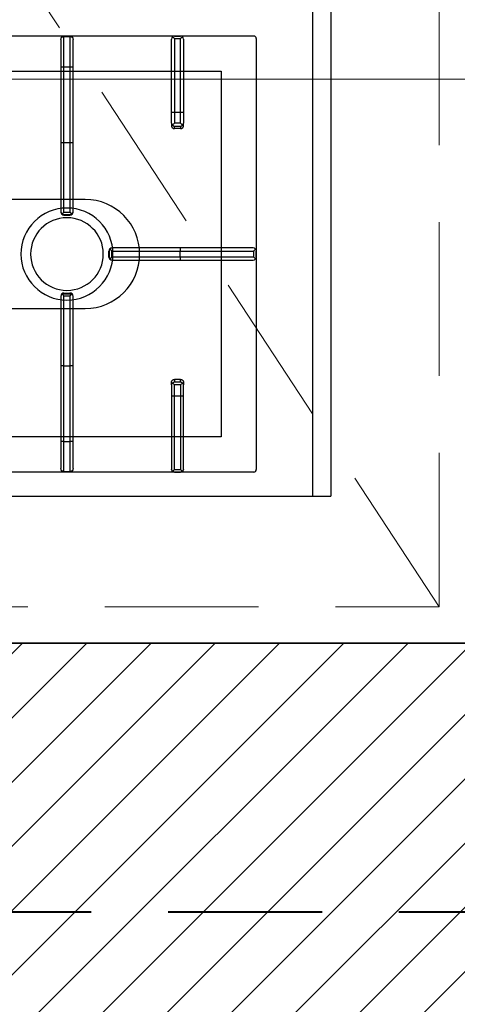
# Model space of a CAD drawing. Header units: millimetres. Extents: x -740 to 33545, y -26688 to 22494.
# Tile 93 of 256: x 9236 to 9272, y 10373 to 10454. Entities that reach past the tile are written whole.
import ezdxf

# ---------------------------------------------------------------- set-up
doc = ezdxf.new("R2010")
doc.units = ezdxf.units.MM
doc.header["$MEASUREMENT"] = 0
doc.linetypes.add('DASHED', pattern=[19.05, 12.7, -6.35])
doc.layers.get('Defpoints').update_dxf_attribs({"color": 252})
for name, color, linetype, lineweight in [('_IS_POZA_ZAKRESEM', 2, 'DASHED', 40), ('A_istniejące ściany', 252, 'Continuous', 35), ('A_wyposażenie', 252, 'Continuous', 9), ('l.wypełnien', 252, 'Continuous', 5), ('wymiarowanie', 252, 'Continuous', 9)]:
    doc.layers.add(name, color=color, linetype=linetype, lineweight=lineweight)
doc.layers.add('PQ_200_2D', color=252, linetype='Continuous')
doc.layers.add('PQ_204_2D', color=252, linetype='Continuous')
doc.styles.add('styl2', font='simplex.shx')
doc.dimstyles.new('Skala 1-50', dxfattribs={"dimtxt": 12, "dimasz": 5, "dimexe": 1, "dimexo": 1, "dimgap": 1.5, "dimtad": 1, "dimdec": 1, "dimrnd": 0.5, "dimtxsty": 'styl2', "dimblk": 'ARCHTICK', "dimcen": 5, "dimadec": 0, "dimazin": 0, "dimtfac": 1, "dimtdec": 1, "dimtmove": 1, "dimatfit": 3, "dimldrblk": 'ARCHTICK', "dimfxl": 0, "dimlwd": -1, "dimlwe": -1, "dimarcsym": 0})

# ---------------------------------------------------------------- blocks, each defined once
blk = doc.blocks.new('dfghbnj')
at = {"layer": 'PQ_200_2D', "color": 8}
for p, q in [((5968.38, -17005.72), (5968.38, -17660.72)), ((5968.38, -17660.72), (5968.38, -17720.72)), ((5168.38, -17720.72), (5968.38, -17720.72))]:
    blk.add_line(p, q, dxfattribs=at)
at = {"layer": 'PQ_204_2D', "color": 8}
for p, q in [((5588.38, -17657.22), (5588.38, -17091.22)), ((5948.38, -17657.22), (5948.38, -17091.22)), ((5588.69, -17500.47), (5588.69, -17505.47)), ((5613.69, -17500.47), (5588.69, -17500.47)), ((5591.19, -17497.97), (5613.69, -17497.97)), ((5613.69, -17497.97), (5613.69, -17500.47)), ((5613.69, -17497.97), (5676.14, -17497.97)), ((5613.69, -17500.47), (5613.69, -17505.47)), ((5676.19, -17500.47), (5613.69, -17500.47)), ((5676.14, -17497.97), (5733.27, -17497.97)), ((5676.19, -17500.47), (5676.19, -17505.47)), ((5733.83, -17500.47), (5676.19, -17500.47)), ((5733.27, -17497.97), (5733.69, -17497.97)), ((5733.83, -17500.47), (5733.83, -17505.47)), ((5735.64, -17499.87), (5735.64, -17506.06)), ((5735.74, -17500.47), (5735.74, -17505.47)), ((5736.19, -17500.47), (5735.74, -17500.47)), ((5736.19, -17500.47), (5736.19, -17505.47)), ((5800.56, -17500.47), (5800.56, -17505.47)), ((5801.01, -17500.47), (5800.56, -17500.47)), ((5801.01, -17500.47), (5801.01, -17505.47)), ((5801.11, -17499.87), (5801.11, -17506.06)), ((5802.92, -17500.47), (5802.92, -17505.47)), ((5860.56, -17500.47), (5802.92, -17500.47)), ((5803.06, -17497.97), (5803.48, -17497.97)), ((5803.48, -17497.97), (5860.62, -17497.97)), ((5860.56, -17500.47), (5860.56, -17505.47)), ((5923.06, -17500.47), (5860.56, -17500.47)), ((5860.62, -17497.97), (5923.06, -17497.97)), ((5923.06, -17500.47), (5923.06, -17497.97)), ((5923.06, -17497.97), (5945.56, -17497.97)), ((5923.06, -17500.47), (5923.06, -17505.47)), ((5948.06, -17500.47), (5923.06, -17500.47)), ((5948.06, -17500.47), (5948.06, -17505.47)), ((5588.69, -17505.47), (5613.69, -17505.47)), ((5613.69, -17507.97), (5591.19, -17507.97)), ((5613.69, -17505.47), (5676.19, -17505.47)), ((5613.69, -17505.47), (5613.69, -17507.97)), ((5676.14, -17507.97), (5613.69, -17507.97)), ((5733.27, -17507.97), (5676.14, -17507.97)), ((5676.19, -17505.47), (5733.83, -17505.47)), ((5733.69, -17507.97), (5733.27, -17507.97)), ((5735.74, -17505.47), (5736.19, -17505.47)), ((5800.56, -17505.47), (5801.01, -17505.47)), ((5802.92, -17505.47), (5860.56, -17505.47)), ((5803.48, -17507.97), (5803.06, -17507.97)), ((5860.62, -17507.97), (5803.48, -17507.97)), ((5860.56, -17505.47), (5923.06, -17505.47)), ((5923.06, -17507.97), (5860.62, -17507.97)), ((5923.06, -17507.97), (5923.06, -17505.47)), ((5923.06, -17505.47), (5948.06, -17505.47)), ((5945.56, -17507.97), (5923.06, -17507.97)), ((5763.38, -17540.57), (5763.38, -17540.15)), ((5763.38, -17596.46), (5763.38, -17540.57)), ((5765.88, -17537.65), (5765.88, -17538.1)), ((5770.88, -17537.65), (5765.88, -17537.65)), ((5770.88, -17538.1), (5765.88, -17538.1)), ((5765.88, -17540.01), (5765.88, -17596.4)), ((5770.88, -17540.01), (5765.88, -17540.01)), ((5770.88, -17538.1), (5770.88, -17537.65)), ((5770.88, -17596.4), (5770.88, -17540.01)), ((5773.38, -17540.15), (5773.38, -17540.57)), ((5773.38, -17540.57), (5773.38, -17596.46)), ((5588.38, -17591.72), (5588.38, -17596.72)), ((5588.38, -17591.72), (5588.38, -17596.72)), ((5590.37, -17591.72), (5590.37, -17596.72)), ((5590.37, -17591.72), (5651.19, -17591.72)), ((5651.14, -17589.22), (5590.85, -17589.22)), ((5660.28, -17589.22), (5651.14, -17589.22)), ((5651.19, -17591.72), (5651.19, -17596.72)), ((5651.19, -17591.72), (5660.39, -17591.72)), ((5660.28, -17589.22), (5662.42, -17589.22)), ((5660.39, -17596.72), (5660.39, -17591.72)), ((5664.85, -17591.72), (5662.75, -17591.72)), ((5662.75, -17591.72), (5662.75, -17596.72)), ((5664.85, -17596.72), (5664.85, -17591.72)), ((5871.9, -17596.72), (5871.9, -17591.72)), ((5871.9, -17591.72), (5874.01, -17591.72)), ((5874.01, -17591.72), (5874.01, -17596.72)), ((5876.47, -17589.22), (5874.34, -17589.22)), ((5885.56, -17591.72), (5876.36, -17591.72)), ((5876.36, -17596.72), (5876.36, -17591.72)), ((5876.47, -17589.22), (5885.62, -17589.22)), ((5885.56, -17591.72), (5885.56, -17596.72)), ((5946.38, -17591.72), (5885.56, -17591.72)), ((5885.62, -17589.22), (5945.9, -17589.22)), ((5946.38, -17591.72), (5946.38, -17596.72)), ((5948.38, -17591.72), (5948.38, -17596.72)), ((5948.38, -17591.72), (5948.38, -17596.72)), ((5651.19, -17596.72), (5590.37, -17596.72)), ((5590.85, -17599.22), (5651.14, -17599.22)), ((5651.14, -17599.22), (5660.28, -17599.22)), ((5660.39, -17596.72), (5651.19, -17596.72)), ((5662.42, -17599.22), (5660.28, -17599.22)), ((5662.75, -17596.72), (5664.85, -17596.72)), ((5763.38, -17656.74), (5763.38, -17596.46)), ((5765.88, -17596.4), (5765.88, -17657.22)), ((5770.88, -17596.4), (5765.88, -17596.4)), ((5770.88, -17657.22), (5770.88, -17596.4)), ((5773.38, -17596.46), (5773.38, -17656.74)), ((5874.01, -17596.72), (5871.9, -17596.72)), ((5874.34, -17599.22), (5876.47, -17599.22)), ((5876.36, -17596.72), (5885.56, -17596.72)), ((5885.62, -17599.22), (5876.47, -17599.22)), ((5885.56, -17596.72), (5946.38, -17596.72)), ((5945.9, -17599.22), (5885.62, -17599.22)), ((5770.88, -17657.22), (5765.88, -17657.22)), ((5590.37, -17659.22), (5946.38, -17659.22)), ((5770.88, -17659.22), (5765.88, -17659.22)), ((5770.88, -17659.22), (5765.88, -17659.22)), ((5168.38, -17705.72), (5968.38, -17705.72))]:
    blk.add_line(p, q, dxfattribs=at)
blk.add_lwpolyline([(5919.4, -17118.2), (5617.36, -17118.2), (5617.36, -17630.24), (5919.4, -17630.24)], close=True, dxfattribs=at)
blk.add_lwpolyline([(5813.38, -17389.22), (5813.38, -17517.97, -1), (5723.38, -17517.97), (5723.38, -17389.22)], format="xyb", dxfattribs=at)
for radius in [38, 30]:
    blk.add_circle((5768.38, -17502.97), radius, dxfattribs=at)
for centre, start, end in [((5591.19, -17500.47), 90, 180), ((5945.56, -17500.47), 0, 90), ((5591.19, -17505.47), 180, 270), ((5945.56, -17505.47), 270, 0)]:
    blk.add_arc(centre, 2.5, start, end, dxfattribs=at)
at = {"layer": 'PQ_204_2D', "color": 8, "extrusion": (0, 0, -1)}
for centre, major_axis, ratio, start_param, end_param in [((5676.14, -17500.47), (0, 2.5), 0.02182, 0, 1.570796), ((5733.27, -17500.47), (0, 2.5), 0.951091, 0, 0.914364), ((5733.69, -17500.47), (-2.5, 0), 0.99863, 1.570796, 3.141593), ((5732.27, -17500.47), (-3.47, 0), 0.720185, 2.903047, 3.141593), ((5803.06, -17500.47), (2.5, 0), 0.99863, 3.141593, 4.712389), ((5804.48, -17500.47), (3.47, 0), 0.720185, 3.141593, 3.380139), ((5803.48, -17500.47), (0, 2.5), 0.951091, -0.914364, 0), ((5860.62, -17500.47), (0, 2.5), 0.02182, 4.712389, 6.283185), ((5676.14, -17505.47), (0, 2.5), 0.02182, 1.570796, 3.141593), ((5733.27, -17505.47), (0, 2.5), 0.951091, 2.227228, 3.141593), ((5733.69, -17505.47), (2.5, 0), 0.99863, 0, 1.570796), ((5732.27, -17505.47), (3.47, 0), 0.720185, 0, 0.238546), ((5803.06, -17505.47), (-2.5, 0), 0.99863, 4.712389, 6.283185), ((5804.48, -17505.47), (-3.47, 0), 0.720185, -0.238546, 0), ((5803.48, -17505.47), (0, 2.5), 0.951091, 3.141593, 4.055957), ((5860.62, -17505.47), (0, 2.5), 0.02182, 3.141593, 4.712389), ((5765.88, -17540.15), (0, 2.5), 0.99863, -1.570796, 0), ((5765.88, -17540.57), (2.5, 0), 0.951091, 3.141593, 4.055957), ((5770.88, -17540.15), (0, 2.5), 0.99863, 0, 1.570796), ((5770.88, -17540.57), (2.5, 0), 0.951091, -0.914364, 0), ((5590.85, -17591.72), (0, 2.5), 0.948965, -0.895145, 0), ((5651.14, -17591.72), (0, 2.5), 0.02182, 0, 1.570796), ((5660.28, -17591.72), (0, 2.5), 0.84544, 0, 0.894481), ((5660.28, -17591.72), (2.5, 2.5), 0.02182, 0.872665, 1.54898), ((5660.28, -17591.72), (-1.92, 1.92), 0.8391, 1.592613, 2.268928), ((5590.85, -17596.72), (0, 2.5), 0.948965, 3.141593, 4.036737), ((5651.14, -17596.72), (0, 2.5), 0.02182, 1.570796, 3.141593), ((5660.28, -17596.72), (0, 2.5), 0.84544, 2.247111, 3.141593), ((5660.28, -17596.72), (-2.5, 2.5), 0.02182, 1.592613, 2.268928), ((5660.28, -17596.72), (1.92, 1.92), 0.8391, 0.872665, 1.54898), ((5765.88, -17596.46), (-2.5, 0), 0.02182, 0, 1.570796), ((5770.88, -17596.46), (-2.5, 0), 0.02182, 1.570796, 3.141593), ((5590.38, -17657.21), (1.42, 1.42), 0.997265, 2.357564, 3.925621), ((5765.88, -17656.74), (-2.5, 0), 0.948965, -0.895145, 0), ((5770.88, -17656.74), (-2.5, 0), 0.948965, 3.141593, 4.036737), ((5946.37, -17657.21), (-1.42, 1.42), 0.997265, 2.357564, 3.925621)]:
    blk.add_ellipse(centre, major_axis=major_axis, ratio=ratio, start_param=start_param, end_param=end_param, dxfattribs=at)
at = {"layer": 'PQ_204_2D', "color": 8}
for centre, major_axis, ratio, start_param, end_param in [((5876.47, -17591.72), (1.92, 1.92), 0.8391, 1.592613, 2.268928), ((5876.47, -17591.72), (0, 2.5), 0.84544, 0, 0.894481), ((5876.47, -17591.72), (-2.5, 2.5), 0.02182, 0.872665, 1.54898), ((5885.62, -17591.72), (0, 2.5), 0.02182, 0, 1.570796), ((5945.9, -17591.72), (0, 2.5), 0.948965, -0.895145, 0), ((5876.47, -17596.72), (-1.92, 1.92), 0.8391, 0.872665, 1.54898), ((5876.47, -17596.72), (2.5, 2.5), 0.02182, 1.592613, 2.268928), ((5876.47, -17596.72), (0, 2.5), 0.84544, 2.247111, 3.141593), ((5885.62, -17596.72), (0, 2.5), 0.02182, 1.570796, 3.141593), ((5945.9, -17596.72), (0, 2.5), 0.948965, 3.141593, 4.036737)]:
    blk.add_ellipse(centre, major_axis=major_axis, ratio=ratio, start_param=start_param, end_param=end_param, dxfattribs=at)
for points, knots in [([(5735.15, -17498.94), (5735.06, -17499.05), (5734.97, -17499.16), (5734.79, -17499.37), (5734.7, -17499.48), (5734.5, -17499.7), (5734.41, -17499.81), (5734.22, -17500.02), (5734.13, -17500.13), (5734.01, -17500.27), (5733.97, -17500.31), (5733.91, -17500.37), (5733.9, -17500.39), (5733.87, -17500.42), (5733.86, -17500.43), (5733.85, -17500.44), (5733.85, -17500.45), (5733.84, -17500.45), (5733.84, -17500.46), (5733.84, -17500.46), (5733.84, -17500.46), (5733.83, -17500.46), (5733.83, -17500.46), (5733.83, -17500.46), (5733.83, -17500.46), (5733.83, -17500.46), (5733.83, -17500.46), (5733.83, -17500.47)], [5.918781, 5.918781, 5.918781, 5.918781, 6.382244, 6.382244, 6.833826, 6.833826, 7.285407, 7.285407, 7.736989, 7.736989, 7.96278, 7.96278, 8.075675, 8.075675, 8.132123, 8.132123, 8.160346, 8.160346, 8.174458, 8.174458, 8.181514, 8.181514, 8.185042, 8.185042, 8.186806, 8.186806, 8.18857, 8.18857, 8.18857, 8.18857]), ([(5735.64, -17499.87), (5735.61, -17499.77), (5735.58, -17499.67), (5735.44, -17499.35), (5735.31, -17499.13), (5735.15, -17498.94)], [0.764042, 0.764042, 0.764042, 0.764042, 1.153889, 1.153889, 2.012527, 2.012527, 2.012527, 2.012527]), ([(5801.6, -17498.94), (5801.44, -17499.13), (5801.31, -17499.35), (5801.18, -17499.67), (5801.14, -17499.77), (5801.11, -17499.87)], [11.917214, 11.917214, 11.917214, 11.917214, 12.775852, 12.775852, 13.165698, 13.165698, 13.165698, 13.165698]), ([(5802.92, -17500.47), (5802.92, -17500.46), (5802.92, -17500.46), (5802.92, -17500.46), (5802.92, -17500.46), (5802.92, -17500.46), (5802.92, -17500.46), (5802.92, -17500.46), (5802.92, -17500.46), (5802.91, -17500.46), (5802.91, -17500.45), (5802.91, -17500.45), (5802.9, -17500.44), (5802.89, -17500.43), (5802.88, -17500.42), (5802.86, -17500.39), (5802.84, -17500.37), (5802.78, -17500.31), (5802.74, -17500.27), (5802.62, -17500.13), (5802.53, -17500.02), (5802.34, -17499.81), (5802.25, -17499.7), (5802.06, -17499.48), (5801.96, -17499.37), (5801.78, -17499.16), (5801.69, -17499.05), (5801.6, -17498.94)], [8.18857, 8.18857, 8.18857, 8.18857, 8.190334, 8.190334, 8.192098, 8.192098, 8.195626, 8.195626, 8.202682, 8.202682, 8.216794, 8.216794, 8.245018, 8.245018, 8.301466, 8.301466, 8.414361, 8.414361, 8.640152, 8.640152, 9.091733, 9.091733, 9.543315, 9.543315, 9.994896, 9.994896, 10.458359, 10.458359, 10.458359, 10.458359]), ([(5733.83, -17505.47), (5733.83, -17505.47), (5733.83, -17505.47), (5733.83, -17505.47), (5733.83, -17505.47), (5733.83, -17505.47), (5733.83, -17505.47), (5733.84, -17505.47), (5733.84, -17505.47), (5733.84, -17505.48), (5733.84, -17505.48), (5733.85, -17505.48), (5733.85, -17505.49), (5733.86, -17505.5), (5733.87, -17505.51), (5733.9, -17505.54), (5733.91, -17505.56), (5733.97, -17505.62), (5734.01, -17505.67), (5734.13, -17505.8), (5734.22, -17505.91), (5734.41, -17506.12), (5734.5, -17506.23), (5734.7, -17506.45), (5734.79, -17506.56), (5734.97, -17506.77), (5735.06, -17506.88), (5735.15, -17506.99)], [8.188054, 8.188054, 8.188054, 8.188054, 8.189818, 8.189818, 8.191582, 8.191582, 8.19511, 8.19511, 8.202166, 8.202166, 8.216278, 8.216278, 8.244501, 8.244501, 8.300949, 8.300949, 8.413844, 8.413844, 8.639635, 8.639635, 9.091217, 9.091217, 9.542798, 9.542798, 9.99438, 9.99438, 10.457843, 10.457843, 10.457843, 10.457843]), ([(5735.15, -17506.99), (5735.31, -17506.8), (5735.44, -17506.58), (5735.58, -17506.26), (5735.61, -17506.16), (5735.64, -17506.06)], [11.917214, 11.917214, 11.917214, 11.917214, 12.775852, 12.775852, 13.165698, 13.165698, 13.165698, 13.165698]), ([(5801.11, -17506.06), (5801.14, -17506.16), (5801.18, -17506.26), (5801.31, -17506.58), (5801.44, -17506.8), (5801.6, -17506.99)], [0.764042, 0.764042, 0.764042, 0.764042, 1.153889, 1.153889, 2.012527, 2.012527, 2.012527, 2.012527]), ([(5801.6, -17506.99), (5801.69, -17506.88), (5801.78, -17506.77), (5801.96, -17506.56), (5802.06, -17506.45), (5802.25, -17506.23), (5802.34, -17506.12), (5802.53, -17505.91), (5802.62, -17505.8), (5802.74, -17505.67), (5802.78, -17505.62), (5802.84, -17505.56), (5802.86, -17505.54), (5802.88, -17505.51), (5802.89, -17505.5), (5802.9, -17505.49), (5802.91, -17505.48), (5802.91, -17505.48), (5802.91, -17505.48), (5802.92, -17505.47), (5802.92, -17505.47), (5802.92, -17505.47), (5802.92, -17505.47), (5802.92, -17505.47), (5802.92, -17505.47), (5802.92, -17505.47), (5802.92, -17505.47), (5802.92, -17505.47)], [5.918265, 5.918265, 5.918265, 5.918265, 6.381728, 6.381728, 6.833309, 6.833309, 7.284891, 7.284891, 7.736472, 7.736472, 7.962263, 7.962263, 8.075158, 8.075158, 8.131606, 8.131606, 8.15983, 8.15983, 8.173942, 8.173942, 8.180998, 8.180998, 8.184526, 8.184526, 8.18629, 8.18629, 8.188054, 8.188054, 8.188054, 8.188054]), ([(5765.88, -17538.1), (5765.73, -17538.11), (5765.58, -17538.13), (5765.28, -17538.2), (5765.13, -17538.24), (5764.76, -17538.4), (5764.54, -17538.53), (5764.35, -17538.69)], [0, 0, 0, 0, 0.576945, 0.576945, 1.153889, 1.153889, 2.012527, 2.012527, 2.012527, 2.012527]), ([(5764.35, -17538.69), (5764.46, -17538.78), (5764.57, -17538.87), (5764.78, -17539.05), (5764.89, -17539.15), (5765.11, -17539.34), (5765.22, -17539.43), (5765.43, -17539.62), (5765.54, -17539.71), (5765.68, -17539.83), (5765.72, -17539.87), (5765.78, -17539.93), (5765.8, -17539.95), (5765.83, -17539.97), (5765.84, -17539.98), (5765.85, -17539.99), (5765.86, -17539.99), (5765.86, -17540), (5765.87, -17540), (5765.87, -17540), (5765.87, -17540.01), (5765.87, -17540.01), (5765.87, -17540.01), (5765.87, -17540.01), (5765.87, -17540.01), (5765.87, -17540.01), (5765.88, -17540.01), (5765.88, -17540.01)], [5.917739, 5.917739, 5.917739, 5.917739, 6.381174, 6.381174, 6.832619, 6.832619, 7.284064, 7.284064, 7.735508, 7.735508, 7.961231, 7.961231, 8.074092, 8.074092, 8.130523, 8.130523, 8.158738, 8.158738, 8.172846, 8.172846, 8.179899, 8.179899, 8.183426, 8.183426, 8.18519, 8.18519, 8.186953, 8.186953, 8.186953, 8.186953]), ([(5772.4, -17538.69), (5772.21, -17538.53), (5771.99, -17538.4), (5771.62, -17538.24), (5771.47, -17538.2), (5771.17, -17538.13), (5771.02, -17538.11), (5770.88, -17538.1)], [11.914788, 11.914788, 11.914788, 11.914788, 12.773425, 12.773425, 13.35037, 13.35037, 13.927314, 13.927314, 13.927314, 13.927314]), ([(5770.88, -17540.01), (5770.88, -17540.01), (5770.88, -17540.01), (5770.88, -17540.01), (5770.88, -17540.01), (5770.88, -17540.01), (5770.88, -17540.01), (5770.88, -17540.01), (5770.88, -17540), (5770.89, -17540), (5770.89, -17540), (5770.89, -17539.99), (5770.9, -17539.99), (5770.91, -17539.98), (5770.92, -17539.97), (5770.95, -17539.95), (5770.97, -17539.93), (5771.03, -17539.87), (5771.08, -17539.83), (5771.21, -17539.71), (5771.32, -17539.62), (5771.53, -17539.43), (5771.64, -17539.34), (5771.86, -17539.15), (5771.97, -17539.05), (5772.18, -17538.87), (5772.29, -17538.78), (5772.4, -17538.69)], [8.18747, 8.18747, 8.18747, 8.18747, 8.189233, 8.189233, 8.190997, 8.190997, 8.194524, 8.194524, 8.201577, 8.201577, 8.215685, 8.215685, 8.2439, 8.2439, 8.300331, 8.300331, 8.413192, 8.413192, 8.638915, 8.638915, 9.09036, 9.09036, 9.541804, 9.541804, 9.993249, 9.993249, 10.456684, 10.456684, 10.456684, 10.456684]), ([(5588.38, -17591.72), (5588.38, -17591.57), (5588.4, -17591.42), (5588.47, -17591.12), (5588.52, -17590.97), (5588.68, -17590.58), (5588.82, -17590.36), (5589, -17590.15)], [0, 0, 0, 0, 0.576945, 0.576945, 1.153889, 1.153889, 2.068716, 2.068716, 2.068716, 2.068716]), ([(5589, -17590.15), (5589.17, -17590.36), (5589.37, -17590.58), (5589.71, -17590.97), (5589.84, -17591.12), (5590.11, -17591.42), (5590.25, -17591.57), (5590.37, -17591.72)], [11.858599, 11.858599, 11.858599, 11.858599, 12.773425, 12.773425, 13.35037, 13.35037, 13.927314, 13.927314, 13.927314, 13.927314]), ([(5662.42, -17589.22), (5662.57, -17589.22), (5662.73, -17589.23), (5663.04, -17589.29), (5663.2, -17589.34), (5663.5, -17589.47), (5663.64, -17589.55), (5663.91, -17589.73), (5664.03, -17589.84), (5664.25, -17590.06), (5664.35, -17590.18), (5664.53, -17590.46), (5664.6, -17590.6), (5664.73, -17590.91), (5664.77, -17591.07), (5664.84, -17591.4), (5664.85, -17591.56), (5664.85, -17591.72)], [3.776921, 3.776921, 3.776921, 3.776921, 4.248957, 4.248957, 4.720993, 4.720993, 5.193029, 5.193029, 5.665065, 5.665065, 6.135831, 6.135831, 6.606596, 6.606596, 7.077361, 7.077361, 7.548126, 7.548126, 7.548126, 7.548126]), ([(5874.34, -17589.22), (5874.18, -17589.22), (5874.03, -17589.23), (5873.71, -17589.29), (5873.56, -17589.34), (5873.26, -17589.47), (5873.11, -17589.55), (5872.85, -17589.73), (5872.72, -17589.84), (5872.51, -17590.06), (5872.41, -17590.18), (5872.23, -17590.46), (5872.15, -17590.6), (5872.02, -17590.91), (5871.98, -17591.07), (5871.92, -17591.4), (5871.9, -17591.56), (5871.9, -17591.72)], [3.776921, 3.776921, 3.776921, 3.776921, 4.248957, 4.248957, 4.720993, 4.720993, 5.193029, 5.193029, 5.665065, 5.665065, 6.135831, 6.135831, 6.606596, 6.606596, 7.077361, 7.077361, 7.548126, 7.548126, 7.548126, 7.548126]), ([(5947.76, -17590.15), (5947.58, -17590.36), (5947.38, -17590.58), (5947.04, -17590.97), (5946.91, -17591.12), (5946.64, -17591.42), (5946.51, -17591.57), (5946.38, -17591.72)], [11.858599, 11.858599, 11.858599, 11.858599, 12.773425, 12.773425, 13.35037, 13.35037, 13.927314, 13.927314, 13.927314, 13.927314]), ([(5948.38, -17591.72), (5948.37, -17591.57), (5948.35, -17591.42), (5948.28, -17591.12), (5948.23, -17590.97), (5948.07, -17590.58), (5947.93, -17590.36), (5947.76, -17590.15)], [0, 0, 0, 0, 0.576945, 0.576945, 1.153889, 1.153889, 2.068716, 2.068716, 2.068716, 2.068716]), ([(5589, -17598.28), (5588.82, -17598.08), (5588.68, -17597.85), (5588.52, -17597.46), (5588.47, -17597.31), (5588.4, -17597.01), (5588.38, -17596.86), (5588.38, -17596.72)], [11.858599, 11.858599, 11.858599, 11.858599, 12.773425, 12.773425, 13.35037, 13.35037, 13.927314, 13.927314, 13.927314, 13.927314]), ([(5590.37, -17596.72), (5590.25, -17596.86), (5590.11, -17597.01), (5589.84, -17597.31), (5589.71, -17597.46), (5589.37, -17597.85), (5589.17, -17598.08), (5589, -17598.28)], [0, 0, 0, 0, 0.576945, 0.576945, 1.153889, 1.153889, 2.068716, 2.068716, 2.068716, 2.068716]), ([(5664.85, -17596.72), (5664.85, -17596.87), (5664.84, -17597.03), (5664.77, -17597.36), (5664.73, -17597.52), (5664.6, -17597.83), (5664.53, -17597.97), (5664.35, -17598.25), (5664.25, -17598.37), (5664.03, -17598.59), (5663.91, -17598.7), (5663.64, -17598.88), (5663.5, -17598.96), (5663.2, -17599.09), (5663.04, -17599.14), (5662.73, -17599.2), (5662.57, -17599.22), (5662.42, -17599.22)], [15.096253, 15.096253, 15.096253, 15.096253, 15.567018, 15.567018, 16.037783, 16.037783, 16.508548, 16.508548, 16.979314, 16.979314, 17.45135, 17.45135, 17.923386, 17.923386, 18.395422, 18.395422, 18.867458, 18.867458, 18.867458, 18.867458]), ([(5871.9, -17596.72), (5871.9, -17596.87), (5871.92, -17597.03), (5871.98, -17597.36), (5872.02, -17597.52), (5872.15, -17597.83), (5872.23, -17597.97), (5872.41, -17598.25), (5872.51, -17598.37), (5872.72, -17598.59), (5872.85, -17598.7), (5873.11, -17598.88), (5873.26, -17598.96), (5873.56, -17599.09), (5873.71, -17599.14), (5874.03, -17599.2), (5874.18, -17599.22), (5874.34, -17599.22)], [15.096253, 15.096253, 15.096253, 15.096253, 15.567018, 15.567018, 16.037783, 16.037783, 16.508548, 16.508548, 16.979314, 16.979314, 17.45135, 17.45135, 17.923386, 17.923386, 18.395422, 18.395422, 18.867458, 18.867458, 18.867458, 18.867458]), ([(5946.38, -17596.72), (5946.51, -17596.86), (5946.64, -17597.01), (5946.91, -17597.31), (5947.04, -17597.46), (5947.38, -17597.85), (5947.58, -17598.08), (5947.76, -17598.28)], [0, 0, 0, 0, 0.576945, 0.576945, 1.153889, 1.153889, 2.068716, 2.068716, 2.068716, 2.068716]), ([(5947.76, -17598.28), (5947.93, -17598.08), (5948.07, -17597.85), (5948.23, -17597.46), (5948.28, -17597.31), (5948.35, -17597.01), (5948.37, -17596.86), (5948.38, -17596.72)], [11.858599, 11.858599, 11.858599, 11.858599, 12.773425, 12.773425, 13.35037, 13.35037, 13.927314, 13.927314, 13.927314, 13.927314]), ([(5765.88, -17657.22), (5765.73, -17657.35), (5765.58, -17657.48), (5765.28, -17657.75), (5765.13, -17657.88), (5764.74, -17658.22), (5764.52, -17658.42), (5764.31, -17658.6)], [0, 0, 0, 0, 0.576945, 0.576945, 1.153889, 1.153889, 2.068716, 2.068716, 2.068716, 2.068716]), ([(5772.44, -17658.6), (5772.24, -17658.42), (5772.01, -17658.22), (5771.62, -17657.88), (5771.47, -17657.75), (5771.17, -17657.48), (5771.02, -17657.35), (5770.88, -17657.22)], [11.858599, 11.858599, 11.858599, 11.858599, 12.773425, 12.773425, 13.35037, 13.35037, 13.927314, 13.927314, 13.927314, 13.927314]), ([(5764.31, -17658.6), (5764.52, -17658.77), (5764.74, -17658.91), (5765.13, -17659.07), (5765.28, -17659.12), (5765.58, -17659.19), (5765.73, -17659.21), (5765.88, -17659.22)], [11.858599, 11.858599, 11.858599, 11.858599, 12.773425, 12.773425, 13.35037, 13.35037, 13.927314, 13.927314, 13.927314, 13.927314]), ([(5770.88, -17659.22), (5771.02, -17659.21), (5771.17, -17659.19), (5771.47, -17659.12), (5771.62, -17659.07), (5772.01, -17658.91), (5772.24, -17658.77), (5772.44, -17658.6)], [0, 0, 0, 0, 0.576945, 0.576945, 1.153889, 1.153889, 2.068716, 2.068716, 2.068716, 2.068716])]:
    blk.add_open_spline(points, degree=3, knots=knots, dxfattribs=at)
blk = doc.blocks.new('_ArchTick')
at = {"color": 0, "linetype": 'ByBlock', "const_width": 0.15}
blk.add_lwpolyline([(-0.5, -0.5), (0.5, 0.5)], dxfattribs=at)
blk = doc.blocks.new('*D2199')
at = {"layer": 'Defpoints', "color": 0}
for p in [(8932.185, 10460.603), (9368.185, 10460.603), (9368.185, 10449.072)]:
    blk.add_point(p, dxfattribs=at)
at = {"layer": 'wymiarowanie', "color": 0}
for p, q in [((8932.185, 10454.072), (8932.185, 10448.072)), ((9368.185, 10454.072), (9368.185, 10448.072)), ((8932.185, 10449.072), (9368.185, 10449.072))]:
    blk.add_line(p, q, dxfattribs=at)
at = {"layer": 'wymiarowanie', "color": 0, "xscale": 5, "yscale": 5, "zscale": 5, "rotation": 180}
blk.add_blockref('_ArchTick', (8932.185, 10449.072), dxfattribs=at)
at = {"layer": 'wymiarowanie', "color": 0, "xscale": 5, "yscale": 5, "zscale": 5}
blk.add_blockref('_ArchTick', (9368.185, 10449.072), dxfattribs=at)
at = {"layer": 'wymiarowanie', "color": 0, "insert": (9150.185, 10456.872), "char_height": 12, "attachment_point": 5, "style": 'styl2'}
blk.add_mtext('436', dxfattribs=at)

msp = doc.modelspace()

# ---------------------------------------------------------------- hatches: boundary and pattern name
at = {"layer": 'l.wypełnien'}
h = msp.add_hatch(dxfattribs=at)
h.set_pattern_fill('ANSI31', color=256, scale=30, style=0)
h.paths.add_polyline_path([(8887.185, 10284.836), (8887.185, 10539.796), (8932.185, 10539.796), (8932.185, 10402.523), (9059.57, 10402.523), (9368.185, 10402.523), (9394.225, 10402.523), (9416.719, 10402.523), (9416.719, 10359.343), (9405.312, 10359.343), (9376.249, 10359.343), (8932.185, 10359.343), (8932.185, 10284.836)])
h.paths.add_polyline_path([(9871.185, 10801.99), (9871.185, 10791.99), (9878.225, 10791.99), (9890.225, 10791.99), (10052.225, 10791.99), (10052.225, 10564.523), (10066.225, 10564.523), (10066.225, 10705.995), (10066.225, 10711.926), (10066.225, 10711.985), (10066.225, 10728.735), (10066.225, 10765.235), (10066.225, 10775.995), (10066.225, 10781.926), (10066.225, 10781.985), (10066.225, 10781.926), (10066.225, 10775.995), (10066.222, 10775.995), (10066.225, 10781.926), (10066.225, 10781.985), (10066.225, 10791.99), (10125.492, 10791.99), (10125.492, 10808.076), (10125.492, 10819.93), (10125.492, 10834.323), (10058.805, 10834.323), (9924.185, 10834.323), (9924.185, 10862.323), (9879.185, 10862.323), (9879.185, 10834.323), (9871.185, 10834.323), (9871.185, 10801.99)])
h.paths.add_polyline_path([(9570.472, 10794.523), (9731.225, 10794.523), (9731.225, 10731.523), (9748.225, 10731.523), (9748.225, 10793.99), (9768.185, 10793.99), (9768.185, 10801.99), (9781.185, 10801.99), (9781.185, 10834.323), (9769.779, 10834.323), (9645.185, 10834.323), (9645.185, 10833.523), (9604.185, 10833.523), (9570.472, 10833.523)])
h.paths.add_polyline_path([(9394.225, 10794.523), (9428.472, 10794.523), (9428.472, 10833.523), (9388.185, 10833.523), (9388.185, 10794.523), (9394.225, 10794.523)])
h.paths.add_polyline_path([(9428.472, 10794.523), (9428.472, 10833.523), (9448.472, 10833.523), (9448.472, 10794.523)])
h.paths.add_polyline_path([(9550.472, 10794.523), (9570.472, 10794.523), (9570.472, 10833.523), (9550.472, 10833.523)])
h.paths.add_polyline_path([(9368.185, 10794.523), (9388.185, 10794.523), (9388.185, 10833.523), (9368.185, 10833.523)])
h.paths.add_polyline_path([(9604.185, 10833.523), (9604.185, 10849.323), (9645.185, 10849.323), (9645.185, 10833.523)])
h.paths.add_polyline_path([(9368.185, 10422.523), (9368.185, 10402.523), (9394.225, 10402.523), (9394.225, 10422.523)])
h.paths.add_polyline_path([(9368.185, 10774.523), (9394.225, 10774.523), (9394.225, 10794.523), (9368.185, 10794.523)])

# ---------------------------------------------------------------- linework, layer by layer
at = {"layer": '_IS_POZA_ZAKRESEM'}
msp.add_line((8904.919, 10380.333), (9899.132, 10380.333), dxfattribs=at)
at = {"layer": 'A_istniejące ściany'}
msp.add_lwpolyline([(9368.185, 10402.523), (9059.57, 10402.523), (8932.185, 10402.523)], dxfattribs=at)
at = {"layer": 'A_wyposażenie', "linetype": 'DASHED'}
msp.add_line((9270.185, 10405.523), (9090.185, 10680.023), dxfattribs=at)
msp.add_lwpolyline([(9090.185, 10405.523), (9270.185, 10405.523), (9270.211, 10680.023), (9090.185, 10680.023)], close=True, dxfattribs=at)

# ---------------------------------------------------------------- block references
at = {"layer": 'A_wyposażenie', "xscale": -0.09999999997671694, "yscale": 0.09999999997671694, "zscale": 0.1, "rotation": 90}
msp.add_blockref('dfghbnj', (7489.164, 11011.478), dxfattribs=at)

# ---------------------------------------------------------------- dimensions: what is measured, and where the dimension line sits
at = {"layer": 'wymiarowanie'}
dim = msp.add_linear_dim(base=(9368.185, 10449.072), p1=(8932.185, 10460.603), p2=(9368.185, 10460.603), dimstyle='Skala 1-50', dxfattribs=at)
dim.commit()
dim.dimension.update_dxf_attribs({"geometry": '*D2199', "text_midpoint": (9150.185, 10456.872)})

doc.saveas('drawing.dxf')
